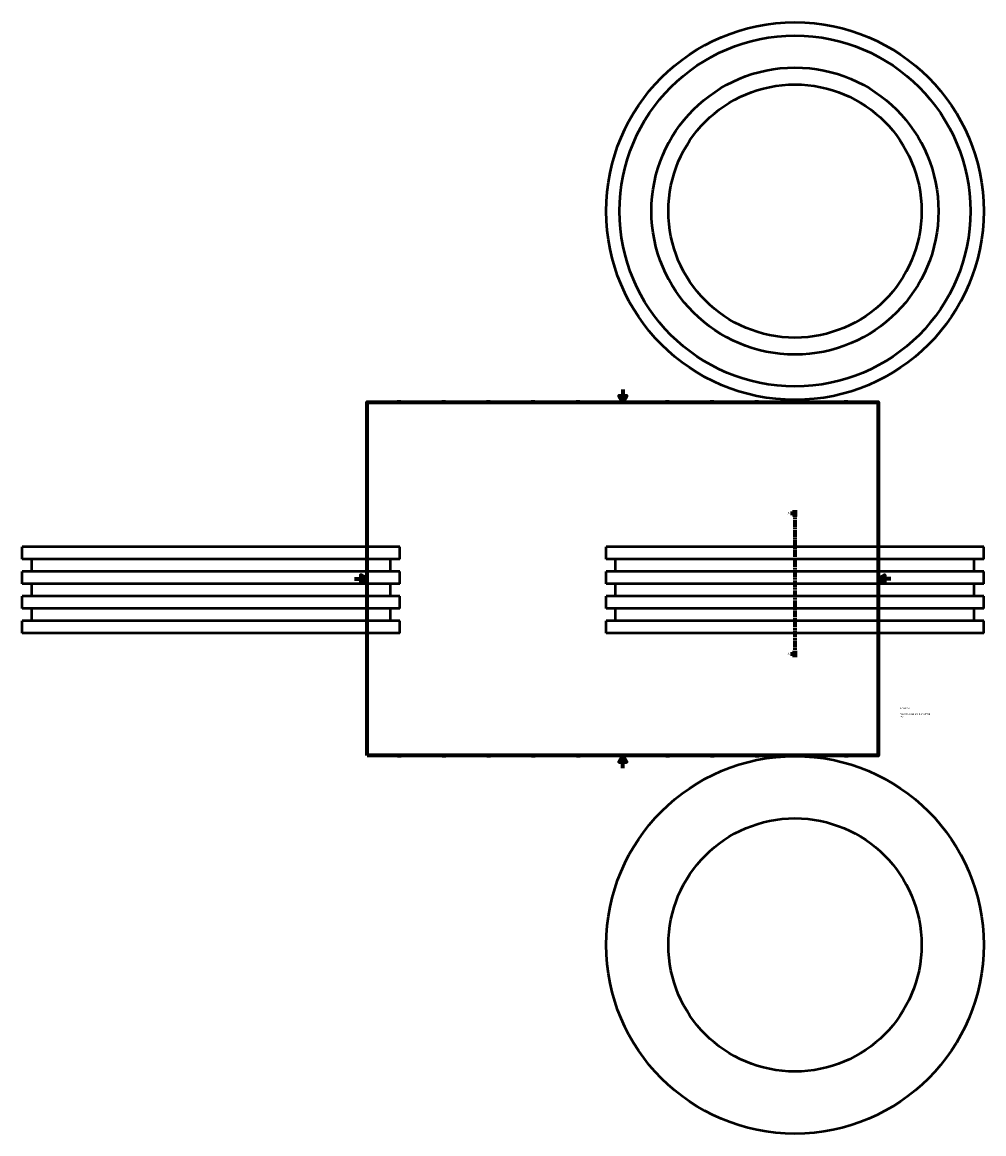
# Model space of a CAD drawing. Header units: millimetres. Extents: x -521 to 1970, y -573 to 1169.
# Tile 1 of 3: x -521 to 987, y -573 to 1169. Entities that reach past the tile are written whole.
import ezdxf

# ---------------------------------------------------------------- set-up
doc = ezdxf.new("R2010")
doc.units = ezdxf.units.MM
doc.linetypes.add('CHAIN', pattern=[0.3543, 0.2362, -0.0295, 0.0591, -0.0295])
for name, color, linetype, lineweight in [('Border (ISO)', 7, 'Continuous', 70), ('Section Line (ISO)', 7, 'CHAIN', 70), ('Title (ISO)', 7, 'Continuous', 50), ('Visible (ISO)', 7, 'Continuous', 50)]:
    doc.layers.add(name, color=color, linetype=linetype, lineweight=lineweight)
doc.styles.add('Label Text (ISO)', font='tahoma.ttf')
doc.styles.add('Note Text (ISO)', font='tahoma.ttf')

# ---------------------------------------------------------------- blocks, each defined once
blk = doc.blocks.new('Borders Default Border')
at = {"layer": 'Border (ISO)'}
for p, q in [((70.1, 574), (70.1, 576.9)), ((140.2, 574), (140.2, 576.9)), ((210.2, 574), (210.2, 576.9)), ((280.3, 574), (280.3, 576.9)), ((350.4, 574), (350.4, 576.9)), ((490.6, 574), (490.6, 576.9)), ((560.7, 574), (560.7, 576.9)), ((630.8, 574), (630.8, 576.9)), ((700.8, 574), (700.8, 576.9)), ((770.9, 574), (770.9, 576.9)), ((20, 519.7), (17.1, 519.7)), ((821, 519.7), (823.9, 519.7)), ((20, 445.5), (17.1, 445.5)), ((821, 445.5), (823.9, 445.5)), ((20, 371.2), (17.1, 371.2)), ((821, 371.2), (823.9, 371.2)), ((20, 222.7), (17.1, 222.7)), ((821, 222.7), (823.9, 222.7)), ((20, 148.5), (17.1, 148.5)), ((821, 148.5), (823.9, 148.5)), ((20, 74.3), (17.1, 74.3)), ((821, 74.3), (823.9, 74.3)), ((70.1, 20), (70.1, 17.1)), ((140.2, 20), (140.2, 17.1)), ((210.2, 20), (210.2, 17.1)), ((280.3, 20), (280.3, 17.1)), ((350.4, 20), (350.4, 17.1)), ((490.6, 20), (490.6, 17.1)), ((560.7, 20), (560.7, 17.1)), ((630.8, 20), (630.8, 17.1)), ((700.8, 20), (700.8, 17.1)), ((770.9, 20), (770.9, 17.1))]:
    blk.add_line(p, q, dxfattribs=at)
at = {"layer": 'Border (ISO)', "flags": 128}
for points in [[(420.5, 594), (420.5, 574), (414.7, 584), (426.3, 584), (420.5, 574)], [(20, 20), (20, 574), (821, 574), (821, 20), (20, 20)], [(0, 297), (20, 297), (10, 302.8), (10, 291.2), (20, 297)], [(841, 297), (821, 297), (831, 302.8), (831, 291.2), (821, 297)], [(420.5, 0), (420.5, 20), (414.7, 10), (426.3, 10), (420.5, 20)]]:
    blk.add_lwpolyline(points, dxfattribs=at)
at = {"layer": 'Border (ISO)', "color": 232, "true_color": 0xca0064, "char_height": 2.5, "attachment_point": 7, "style": 'Note Text (ISO)'}
for s, insert in [('1', (34.5, 574.4)), ('2', (104.4, 574.4)), ('3', (174.4, 574.3)), ('4', (244.4, 574.4)), ('5', (314.6, 574.3)), ('6', (384.7, 574.3)), ('7', (454.8, 574.4)), ('8', (524.8, 574.3)), ('9', (594.9, 574.4)), ('10', (664.3, 574.3)), ('11', (734.4, 574.4)), ('12', (804.5, 574.4)), ('A', (17.3, 555.6)), ('A', (821.6, 555.6)), ('B', (17.6, 481.4)), ('B', (821.9, 481.4)), ('C', (17.4, 407.1)), ('C', (821.7, 407.1)), ('D', (17.4, 332.9)), ('D', (821.7, 332.9)), ('E', (17.6, 258.6)), ('E', (821.9, 258.6)), ('F', (17.7, 184.4)), ('F', (822, 184.4)), ('G', (17.3, 110.1)), ('G', (821.6, 110.1)), ('H', (17.4, 35.9)), ('H', (821.7, 35.9)), ('1', (34.5, 17.1)), ('2', (104.4, 17.1)), ('3', (174.4, 17)), ('4', (244.4, 17.1)), ('5', (314.6, 17)), ('6', (384.7, 17)), ('7', (454.8, 17.1)), ('8', (524.8, 17)), ('9', (594.9, 17.1)), ('10', (664.3, 17)), ('11', (734.4, 17.1)), ('12', (804.5, 17.1))]:
    blk.add_mtext(s, dxfattribs=dict(at, insert=insert))
blk = doc.blocks.new('Title Blocks ISO')
at = {"layer": 'Title (ISO)', "color": 232, "true_color": 0xca0064, "style": 'Note Text (ISO)'}
for tag, p in [('PART_NUMBER_001', (34.1, 73.1)), ('DESCRIPTION_001', (33.8, 63.4)), ('DESCRIPTION_002', (34, 59.2))]:
    blk.add_attdef(tag, p, '', height=2.5, dxfattribs=at)
blk = doc.blocks.new('2dTransSection0')
at = {"layer": 'Section Line (ISO)', "linetype": 'CHAIN', "ltscale": 44.45982}
blk.add_line((690.5, 404.8), (690.5, 174.2), dxfattribs=at)
at = {"layer": 'Section Line (ISO)', "linetype": 'Continuous', "lineweight": 140}
for p, q in [((690.5, 404.8), (690.5, 394.7)), ((690.5, 184.3), (690.5, 174.2))]:
    blk.add_line(p, q, dxfattribs=at)
at = {"layer": 'Section Line (ISO)', "linetype": 'Continuous'}
for p, q in [((683.4, 399.8), (688, 399.8)), ((690.5, 399.8), (688, 400.3)), ((688, 400.3), (688, 399.3)), ((688, 399.8), (690.5, 399.8)), ((688, 399.3), (690.5, 399.8)), ((683.4, 179.2), (688, 179.2)), ((690.5, 179.2), (688, 179.7)), ((688, 179.7), (688, 178.7)), ((688, 179.2), (690.5, 179.2)), ((688, 178.7), (690.5, 179.2))]:
    blk.add_line(p, q, dxfattribs=at)
at = {"layer": 'Section Line (ISO)', "linetype": 'Continuous', "flags": 128}
for points in [[(688, 399.3), (690.5, 399.8), (688, 400.3), (688, 399.3)], [(688, 178.7), (690.5, 179.2), (688, 179.7), (688, 178.7)]]:
    blk.add_lwpolyline(points, dxfattribs=at)
at = {"layer": 'Section Line (ISO)'}
for points in [[(688, 399.3), (690.5, 399.8), (688, 400.3), (688, 399.3)], [(688, 178.7), (690.5, 179.2), (688, 179.7), (688, 178.7)]]:
    blk.add_solid(points, dxfattribs=at)
at = {"layer": 'Section Line (ISO)', "char_height": 3.5, "attachment_point": 7, "style": 'Label Text (ISO)'}
for insert in [(679.1, 398), (679.1, 177.5)]:
    blk.add_mtext('A', dxfattribs=dict(at, insert=insert))

msp = doc.modelspace()

# ---------------------------------------------------------------- linework, layer by layer
at = {"layer": 'Visible (ISO)'}
for p, q in [((70.959, 346.927), (-521.041, 346.927)), ((-521.041, 327.642), (-521.041, 346.927)), ((70.959, 327.642), (70.959, 346.927)), ((986.531, 346.927), (394.531, 346.927)), ((394.531, 327.642), (394.531, 346.927)), ((986.531, 327.642), (986.531, 346.927)), ((70.959, 327.642), (-521.041, 327.642)), ((-506.241, 308.356), (-506.241, 327.642)), ((56.159, 308.356), (56.159, 327.642)), ((986.531, 327.642), (394.531, 327.642)), ((409.331, 308.356), (409.331, 327.642)), ((971.731, 308.356), (971.731, 327.642)), ((70.959, 308.356), (-521.041, 308.356)), ((-521.041, 289.07), (-521.041, 308.356)), ((70.959, 289.07), (70.959, 308.356)), ((986.531, 308.356), (394.531, 308.356)), ((394.531, 289.07), (394.531, 308.356)), ((986.531, 289.07), (986.531, 308.356)), ((70.959, 289.07), (-521.041, 289.07)), ((-506.241, 269.785), (-506.241, 289.07)), ((56.159, 269.785), (56.159, 289.07)), ((986.531, 289.07), (394.531, 289.07)), ((409.331, 269.785), (409.331, 289.07)), ((971.731, 269.785), (971.731, 289.07)), ((70.959, 269.785), (-521.041, 269.785)), ((-521.041, 250.499), (-521.041, 269.785)), ((70.959, 250.499), (70.959, 269.785)), ((986.531, 269.785), (394.531, 269.785)), ((394.531, 250.499), (394.531, 269.785)), ((986.531, 250.499), (986.531, 269.785)), ((70.959, 250.499), (-521.041, 250.499)), ((-506.241, 231.213), (-506.241, 250.499)), ((56.159, 231.213), (56.159, 250.499)), ((986.531, 250.499), (394.531, 250.499)), ((409.331, 231.213), (409.331, 250.499)), ((971.731, 231.213), (971.731, 250.499)), ((70.959, 231.213), (-521.041, 231.213)), ((-521.041, 211.927), (-521.041, 231.213)), ((70.959, 211.927), (70.959, 231.213)), ((986.531, 231.213), (394.531, 231.213)), ((394.531, 211.927), (394.531, 231.213)), ((986.531, 211.927), (986.531, 231.213)), ((70.959, 211.927), (-521.041, 211.927)), ((986.531, 211.927), (394.531, 211.927))]:
    msp.add_line(p, q, dxfattribs=at)
for centre, radius in [((690.531, 873.482), 296), ((690.531, 873.482), 275), ((690.531, 873.482), 225), ((690.531, 873.482), 198.5), ((690.531, -276.971), 296), ((690.531, -276.971), 198.5)]:
    msp.add_circle(centre, radius, dxfattribs=at)

# ---------------------------------------------------------------- block references
msp.add_blockref('Borders Default Border', (0, 0))
msp.add_blockref('Title Blocks ISO', (821, 20)).add_auto_attribs({'PART_NUMBER_001': '37020450', 'DESCRIPTION_001': 'PLASSON MAN HOLE ADAPTOR', 'DESCRIPTION_002': '450'})
at = {"layer": 'Section Line (ISO)'}
msp.add_blockref('2dTransSection0', (0, 0), dxfattribs=at)

doc.saveas('drawing.dxf')
